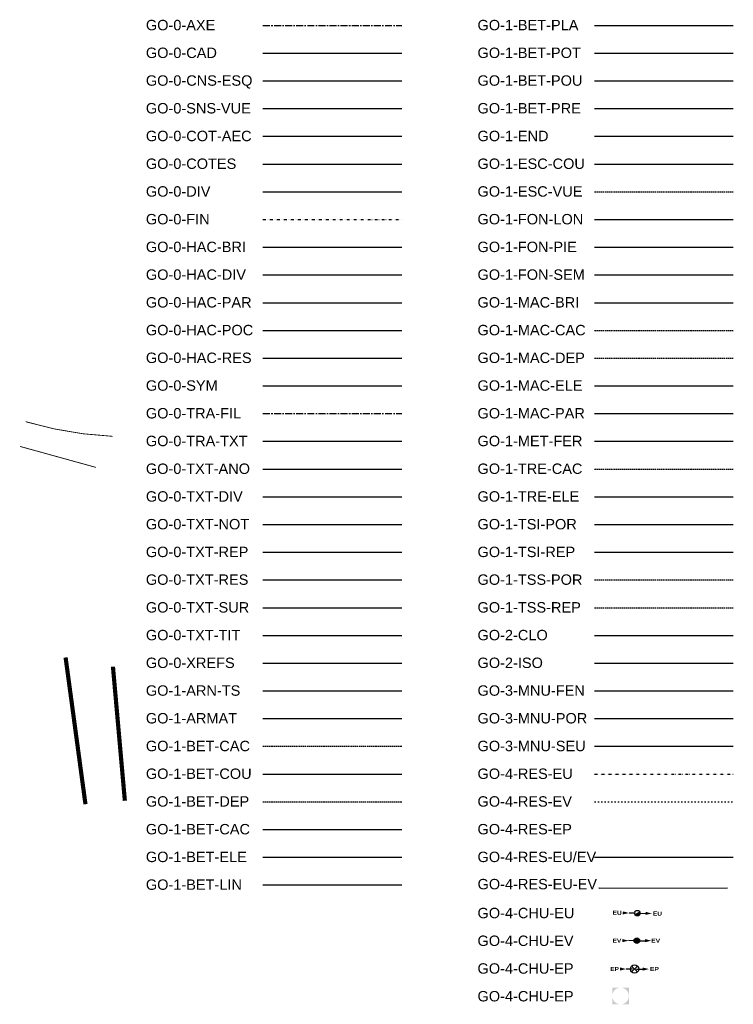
# Model space of a CAD drawing. Header units: centimetres. Extents: x -457644 to -429081, y -148214 to -140337.
# Tile 1 of 31: x -457644 to -455072, y -144528 to -140977. Entities that reach past the tile are written whole.
import ezdxf
from ezdxf.lldxf.tags import DXFTag

# ---------------------------------------------------------------- set-up
doc = ezdxf.new("R2010")
doc.units = ezdxf.units.CM
doc.header["$LTSCALE"] = 20
for name, pattern in [('ACAD_ISO03W100', [30, 12, -18]), ('AXES', [2, 1.25, -0.25, 0.25, -0.25]), ('CACHE', [0.375, 0.25, -0.125]), ('DIVISE', [1.25, 0.5, -0.25, 0, -0.25, 0, -0.25]), ('EAU_PLUIE', [20.51, 1.27, -1, 1.27, -1, 1.27, -1, 1.27, -1, 1.27, -2.54, -7.62])]:
    doc.linetypes.add(name, pattern=pattern)
doc.layers.get('DEFPOINTS').update_dxf_attribs({"color": 31})
doc.layers.add('ELEC-CFA', color=150, linetype='EAU_PLUIE', lineweight=53)
doc.layers.add('ELEC-CFO', color=30, linetype='EAU_PLUIE', lineweight=53)
for name, color, linetype in [('GO-0-AXE', 10, 'AXES'), ('GO-0-CAD', 7, 'Continuous'), ('GO-0-COT-AEC', 3, 'Continuous'), ('GO-0-COTES', 3, 'Continuous'), ('GO-0-DIV', 7, 'Continuous'), ('GO-0-FIN', 5, 'DIVISE'), ('GO-0-HAC-BRI', 231, 'Continuous'), ('GO-0-HAC-DIV', 10, 'Continuous'), ('GO-0-HAC-PAR', 8, 'Continuous'), ('GO-0-HAC-POC', 31, 'Continuous'), ('GO-0-HAC-RES', 10, 'Continuous'), ('GO-0-SYM', 7, 'Continuous'), ('GO-0-TRA-FIL', 150, 'AXES'), ('GO-0-TRA-TXT', 2, 'Continuous'), ('GO-0-TXT-ANO', 142, 'Continuous'), ('GO-0-TXT-DIV', 7, 'Continuous'), ('GO-0-TXT-NOT', 2, 'Continuous'), ('GO-0-TXT-REP', 2, 'Continuous'), ('GO-0-TXT-RES', 1, 'Continuous'), ('GO-0-TXT-SUR', 7, 'Continuous'), ('GO-0-TXT-TIT', 9, 'Continuous'), ('GO-0-XREFS', 7, 'Continuous'), ('GO-1-ARM-TS', 252, 'Continuous'), ('GO-1-ARMAT', 7, 'Continuous'), ('GO-1-BET-CAC', 6, 'CACHE'), ('GO-1-BET-COU', 2, 'Continuous'), ('GO-1-BET-DEP', 71, 'CACHE'), ('GO-1-BET-ELE', 5, 'Continuous'), ('GO-1-BET-GRO', 5, 'Continuous'), ('GO-1-BET-LIN', 4, 'Continuous'), ('GO-1-BET-PLA', 42, 'Continuous'), ('GO-1-BET-POT', 40, 'Continuous'), ('GO-1-BET-POU', 4, 'Continuous'), ('GO-1-BET-PRE', 62, 'Continuous'), ('GO-1-END', 8, 'Continuous'), ('GO-1-ESC-COU', 2, 'Continuous'), ('GO-1-ESC-VU', 3, 'CACHE'), ('GO-1-FON-LON', 3, 'Continuous'), ('GO-1-FON-PIE', 3, 'Continuous'), ('GO-1-FON-SEM', 3, 'Continuous'), ('GO-1-MAC-BRI', 61, 'Continuous'), ('GO-1-MAC-CAC', 3, 'CACHE'), ('GO-1-MAC-DEP', 21, 'CACHE'), ('GO-1-MAC-ELE', 133, 'Continuous'), ('GO-1-MAC-PAR', 30, 'Continuous'), ('GO-1-MET-FER', 244, 'Continuous'), ('GO-1-TRE-CAC', 1, 'CACHE'), ('GO-1-TRE-ELE', 4, 'Continuous'), ('GO-1-TSI-POR', 51, 'Continuous'), ('GO-1-TSI-REP', 151, 'Continuous'), ('GO-1-TSS-POR', 111, 'CACHE'), ('GO-1-TSS-REP', 201, 'CACHE'), ('GO-2-CLO', 3, 'Continuous'), ('GO-2-ISO', 91, 'Continuous'), ('GO-3-MNU-FEN', 1, 'Continuous'), ('GO-3-MNU-POR', 1, 'Continuous'), ('GO-3-MNU-SEU', 8, 'Continuous'), ('GO-4-RES-EP', 160, 'EAU_PLUIE'), ('GO-4-RES-EU', 3, 'DIVISE'), ('GO-4-RES-EU&EV', 21, 'LIMITE2'), ('GO-4-RES-EV', 30, 'ACAD_ISO03W100'), ('VRD DCE_ASS EP', 5, 'Continuous')]:
    doc.layers.add(name, color=color, linetype=linetype)
doc.layers.add('GO-0-CNS-ESQ', color=40, linetype='Continuous', plot=False)
doc.layers.add('GO-0-CNS-VUE', color=4, linetype='Continuous', plot=False)
doc.styles.add('Arial', font='arial.ttf')
doc.styles.add('ARIAL BLACK', font='ariblk.ttf')
doc.styles.get("Standard").update_dxf_attribs({"font": 'romans.shx'})
tags = doc.linetypes.add('EU_EV', pattern='A,12.7,-5.08,["EU-EV",Standard,S=2.54,R=0,X=-2.54,Y=-1.27],-10.16', length=27.94).pattern_tags.tags
tags[6] = DXFTag(74, 10)
doc.linetypes.add('FOURREAUX', pattern='A,0.2,-0.2,["FOURREAUX",Standard,S=0.1,R=0,X=-0.1,Y=-0.05],-1', length=1.4)
doc.linetypes.add('LIMITE2', pattern='A,6.35,-2.54,[132,ltypeshp.shx,S=2.54,R=0,X=-2.54,Y=0],-2.54,25.4', length=36.83)

# ---------------------------------------------------------------- blocks, each defined once
blk = doc.blocks.new('*U32')
at = {"color": 0, "linetype": 'Continuous', "lineweight": 15}
for p, q in [((-35, 35), (35, -35)), ((35, 35), (-35, -35))]:
    blk.add_line(p, q, dxfattribs=at)
at = {"color": 0, "linetype": 'Continuous', "lineweight": 30}
blk.add_circle((0, 0), 50, dxfattribs=at)
at = {"layer": 'GO-1-BET-COU'}
for p, q in [((-35, 35), (-35, 35)), ((35, 35), (35, 35)), ((-35, -35), (-35, -35)), ((35, -35), (35, -35))]:
    blk.add_line(p, q, dxfattribs=at)
blk = doc.blocks.new('*U38')
at = {"color": 0, "linetype": 'Continuous'}
for p, q in [((-35, 35), (-141, 141)), ((35, -35), (141, -141))]:
    blk.add_line(p, q, dxfattribs=at)
for points in [[(-247, 248, 75, 0, 0), (-141, 141, 0, 0, 0)], [(141, -141, 75, 0, 0), (247, -247, 0, 0, 0)]]:
    blk.add_lwpolyline(points, format="xyseb", dxfattribs=at)
at = {"layer": 'DEFPOINTS', "color": 2}
blk.add_line((0, 0), (0, 0), dxfattribs=at)
at = {"color": 0, "linetype": 'Continuous', "char_height": 100, "rotation": 315, "style": 'ARIAL BLACK'}
for insert, attachment_point in [((-265, 265), 6), ((265, -265), 4)]:
    blk.add_mtext('EU', dxfattribs=dict(at, insert=insert, attachment_point=attachment_point))
blk = doc.blocks.new('*U39')
at = {"color": 0, "linetype": 'Continuous'}
for p, q in [((-35, 35), (-141, 141)), ((35, -35), (141, -141))]:
    blk.add_line(p, q, dxfattribs=at)
for points in [[(-247, 248, 75, 0, 0), (-141, 141, 0, 0, 0)], [(141, -141, 75, 0, 0), (247, -247, 0, 0, 0)]]:
    blk.add_lwpolyline(points, format="xyseb", dxfattribs=at)
at = {"layer": 'DEFPOINTS', "color": 2}
blk.add_line((0, 0), (0, 0), dxfattribs=at)
at = {"color": 0, "linetype": 'Continuous', "char_height": 100, "rotation": 315, "style": 'ARIAL BLACK'}
for insert, attachment_point in [((-265, 265), 6), ((247, -247), 4)]:
    blk.add_mtext('EV', dxfattribs=dict(at, insert=insert, attachment_point=attachment_point))
blk = doc.blocks.new('*U41')
at = {"linetype": 'Continuous', "lineweight": 15}
blk.add_hatch(color=0, dxfattribs=at).paths.add_polyline_path([(-50, 0, 1), (50, 0, 1)])
at = {"color": 0, "linetype": 'Continuous'}
blk.add_circle((0, 0), 50, dxfattribs=at)
at = {"layer": 'DEFPOINTS', "color": 2}
for p, q in [((-35, 35), (-35, 35)), ((35, 35), (35, 35)), ((-35, -35), (-35, -35)), ((35, -35), (35, -35))]:
    blk.add_line(p, q, dxfattribs=at)
blk = doc.blocks.new('*U40')
at = {"linetype": 'Continuous', "lineweight": 15}
blk.add_hatch(color=0, dxfattribs=at).paths.add_polyline_path([(-35, -35, 0.668179), (50, 0, 0.198912), (35, 35)])
at = {"color": 0, "linetype": 'Continuous', "lineweight": 15}
blk.add_line((35, 35), (-35, -35), dxfattribs=at)
at = {"color": 0, "linetype": 'Continuous'}
blk.add_circle((0, 0), 50, dxfattribs=at)
at = {"layer": 'DEFPOINTS', "color": 2}
for p, q in [((-35, 35), (-35, 35)), ((35, 35), (35, 35)), ((-35, -35), (-35, -35)), ((35, -35), (35, -35))]:
    blk.add_line(p, q, dxfattribs=at)
blk = doc.blocks.new('cuvette EP')
at = {"layer": 'GO-4-RES-EP'}
h = blk.add_hatch(color=256, dxfattribs=at)
h.paths.add_polyline_path([(0.2, 0.4), (0, 0.4), (0, 0.2, -0.414214)])
h.paths.add_polyline_path([(0.4, 0.4), (0.2, 0.4, -0.414214), (0.4, 0.2)])
h.paths.add_polyline_path([(0.4, 0.2, -0.414214), (0.2, 0), (0.4, 0)])
h.paths.add_polyline_path([(0, 0.2), (0, 0), (0.2, 0, -0.414214)])
blk = doc.blocks.new('*U42')
at = {"color": 0, "linetype": 'Continuous'}
for p, q in [((-35, 35), (-141, 141)), ((35, -35), (141, -141))]:
    blk.add_line(p, q, dxfattribs=at)
for points in [[(-247, 248, 75, 0, 0), (-141, 141, 0, 0, 0)], [(141, -141, 75, 0, 0), (247, -247, 0, 0, 0)]]:
    blk.add_lwpolyline(points, format="xyseb", dxfattribs=at)
at = {"layer": 'DEFPOINTS', "color": 2}
blk.add_line((0, 0), (0, 0), dxfattribs=at)
at = {"color": 0, "linetype": 'Continuous', "char_height": 100, "rotation": 315, "style": 'ARIAL BLACK'}
for insert, attachment_point in [((-265, 265), 6), ((265, -265), 4)]:
    blk.add_mtext('EP', dxfattribs=dict(at, insert=insert, attachment_point=attachment_point))

msp = doc.modelspace()

# ---------------------------------------------------------------- linework, layer by layer
at = {"layer": 'ELEC-CFA', "linetype": 'FOURREAUX', "ltscale": 2, "const_width": 3}
msp.add_lwpolyline([(-457642.83, -142516.1), (-457369.5, -142591.69)], dxfattribs=at)
at = {"layer": 'ELEC-CFO', "linetype": 'FOURREAUX', "ltscale": 2, "const_width": 3}
msp.add_lwpolyline([(-457622.6, -142426.91, 0.0606075), (-457309.27, -142479.65)], format="xyb", dxfattribs=at)
at = {"layer": 'GO-0-AXE'}
msp.add_line((-456767.22, -140997.6), (-456267.22, -140997.6), dxfattribs=at)
at = {"layer": 'GO-0-CAD'}
msp.add_line((-456767.22, -141097.6), (-456267.22, -141097.6), dxfattribs=at)
at = {"layer": 'GO-0-CNS-ESQ'}
msp.add_line((-456767.22, -141197.6), (-456267.22, -141197.6), dxfattribs=at)
at = {"layer": 'GO-0-CNS-VUE'}
msp.add_line((-456767.22, -141297.6), (-456267.22, -141297.6), dxfattribs=at)
at = {"layer": 'GO-0-COT-AEC'}
msp.add_line((-456767.22, -141397.6), (-456267.22, -141397.6), dxfattribs=at)
at = {"layer": 'GO-0-COTES'}
msp.add_line((-456767.22, -141497.6), (-456267.22, -141497.6), dxfattribs=at)
at = {"layer": 'GO-0-DIV'}
msp.add_line((-456767.22, -141597.6), (-456267.22, -141597.6), dxfattribs=at)
at = {"layer": 'GO-0-FIN'}
msp.add_line((-456767.22, -141697.6), (-456267.22, -141697.6), dxfattribs=at)
at = {"layer": 'GO-0-HAC-BRI'}
msp.add_line((-456767.22, -141797.6), (-456267.22, -141797.6), dxfattribs=at)
at = {"layer": 'GO-0-HAC-DIV'}
msp.add_line((-456767.22, -141897.6), (-456267.22, -141897.6), dxfattribs=at)
at = {"layer": 'GO-0-HAC-PAR'}
msp.add_line((-456767.22, -141997.6), (-456267.22, -141997.6), dxfattribs=at)
at = {"layer": 'GO-0-HAC-POC'}
msp.add_line((-456767.22, -142097.6), (-456267.22, -142097.6), dxfattribs=at)
at = {"layer": 'GO-0-HAC-RES'}
msp.add_line((-456767.22, -142197.6), (-456267.22, -142197.6), dxfattribs=at)
at = {"layer": 'GO-0-SYM'}
msp.add_line((-456767.22, -142297.6), (-456267.22, -142297.6), dxfattribs=at)
at = {"layer": 'GO-0-TRA-FIL'}
msp.add_line((-456767.22, -142397.6), (-456267.22, -142397.6), dxfattribs=at)
at = {"layer": 'GO-0-TRA-TXT'}
msp.add_line((-456767.22, -142497.6), (-456267.22, -142497.6), dxfattribs=at)
at = {"layer": 'GO-0-TXT-ANO'}
msp.add_line((-456767.22, -142597.6), (-456267.22, -142597.6), dxfattribs=at)
at = {"layer": 'GO-0-TXT-DIV'}
msp.add_line((-456767.22, -142697.6), (-456267.22, -142697.6), dxfattribs=at)
at = {"layer": 'GO-0-TXT-NOT'}
msp.add_line((-456767.22, -142797.6), (-456267.22, -142797.6), dxfattribs=at)
at = {"layer": 'GO-0-TXT-REP'}
msp.add_line((-456767.22, -142897.6), (-456267.22, -142897.6), dxfattribs=at)
at = {"layer": 'GO-0-TXT-RES'}
msp.add_line((-456767.22, -142997.6), (-456267.22, -142997.6), dxfattribs=at)
at = {"layer": 'GO-0-TXT-SUR'}
msp.add_line((-456767.22, -143097.6), (-456267.22, -143097.6), dxfattribs=at)
at = {"layer": 'GO-0-TXT-TIT'}
msp.add_line((-456767.22, -143197.6), (-456267.22, -143197.6), dxfattribs=at)
at = {"layer": 'GO-0-XREFS'}
msp.add_line((-456767.22, -143297.6), (-456267.22, -143297.6), dxfattribs=at)
at = {"layer": 'GO-1-ARM-TS'}
msp.add_line((-456767.22, -143397.6), (-456267.22, -143397.6), dxfattribs=at)
at = {"layer": 'GO-1-ARMAT'}
msp.add_line((-456767.22, -143497.6), (-456267.22, -143497.6), dxfattribs=at)
at = {"layer": 'GO-1-BET-CAC'}
msp.add_line((-456767.22, -143597.6), (-456267.22, -143597.6), dxfattribs=at)
at = {"layer": 'GO-1-BET-COU'}
msp.add_line((-456767.22, -143697.6), (-456267.22, -143697.6), dxfattribs=at)
at = {"layer": 'GO-1-BET-DEP'}
msp.add_line((-456767.22, -143797.6), (-456267.22, -143797.6), dxfattribs=at)
at = {"layer": 'GO-1-BET-ELE'}
msp.add_line((-456767.22, -143897.6), (-456267.22, -143897.6), dxfattribs=at)
at = {"layer": 'GO-1-BET-GRO'}
msp.add_line((-456767.22, -143997.6), (-456267.22, -143997.6), dxfattribs=at)
at = {"layer": 'GO-1-BET-LIN'}
msp.add_line((-456767.22, -144097.6), (-456267.22, -144097.6), dxfattribs=at)
at = {"layer": 'GO-1-BET-PLA'}
msp.add_line((-455571.62, -140997.6), (-455071.62, -140997.6), dxfattribs=at)
at = {"layer": 'GO-1-BET-POT'}
msp.add_line((-455571.62, -141097.6), (-455071.62, -141097.6), dxfattribs=at)
at = {"layer": 'GO-1-BET-POU'}
msp.add_line((-455571.62, -141197.6), (-455071.62, -141197.6), dxfattribs=at)
at = {"layer": 'GO-1-BET-PRE'}
msp.add_line((-455571.62, -141297.6), (-455071.62, -141297.6), dxfattribs=at)
at = {"layer": 'GO-1-END'}
msp.add_line((-455571.62, -141397.6), (-455071.62, -141397.6), dxfattribs=at)
at = {"layer": 'GO-1-ESC-COU'}
msp.add_line((-455571.62, -141497.6), (-455071.62, -141497.6), dxfattribs=at)
at = {"layer": 'GO-1-ESC-VU'}
msp.add_line((-455571.62, -141597.6), (-455071.62, -141597.6), dxfattribs=at)
at = {"layer": 'GO-1-FON-LON'}
msp.add_line((-455571.62, -141697.6), (-455071.62, -141697.6), dxfattribs=at)
at = {"layer": 'GO-1-FON-PIE'}
msp.add_line((-455571.62, -141797.6), (-455071.62, -141797.6), dxfattribs=at)
at = {"layer": 'GO-1-FON-SEM'}
msp.add_line((-455571.62, -141897.6), (-455071.62, -141897.6), dxfattribs=at)
at = {"layer": 'GO-1-MAC-BRI'}
msp.add_line((-455571.62, -141997.6), (-455071.62, -141997.6), dxfattribs=at)
at = {"layer": 'GO-1-MAC-CAC'}
msp.add_line((-455571.62, -142097.6), (-455071.62, -142097.6), dxfattribs=at)
at = {"layer": 'GO-1-MAC-DEP'}
msp.add_line((-455571.62, -142197.6), (-455071.62, -142197.6), dxfattribs=at)
at = {"layer": 'GO-1-MAC-ELE'}
msp.add_line((-455571.62, -142297.6), (-455071.62, -142297.6), dxfattribs=at)
at = {"layer": 'GO-1-MAC-PAR'}
msp.add_line((-455571.62, -142397.6), (-455071.62, -142397.6), dxfattribs=at)
at = {"layer": 'GO-1-MET-FER'}
msp.add_line((-455571.62, -142497.6), (-455071.62, -142497.6), dxfattribs=at)
at = {"layer": 'GO-1-TRE-CAC'}
msp.add_line((-455571.62, -142597.6), (-455071.62, -142597.6), dxfattribs=at)
at = {"layer": 'GO-1-TRE-ELE'}
msp.add_line((-455571.62, -142697.6), (-455071.62, -142697.6), dxfattribs=at)
at = {"layer": 'GO-1-TSI-POR'}
msp.add_line((-455571.62, -142797.6), (-455071.62, -142797.6), dxfattribs=at)
at = {"layer": 'GO-1-TSI-REP'}
msp.add_line((-455571.62, -142897.6), (-455071.62, -142897.6), dxfattribs=at)
at = {"layer": 'GO-1-TSS-POR'}
msp.add_line((-455571.62, -142997.6), (-455071.62, -142997.6), dxfattribs=at)
at = {"layer": 'GO-1-TSS-REP'}
msp.add_line((-455571.62, -143097.6), (-455071.62, -143097.6), dxfattribs=at)
at = {"layer": 'GO-2-CLO'}
msp.add_line((-455571.62, -143197.6), (-455071.62, -143197.6), dxfattribs=at)
at = {"layer": 'GO-2-ISO'}
msp.add_line((-455571.62, -143297.6), (-455071.62, -143297.6), dxfattribs=at)
at = {"layer": 'GO-3-MNU-FEN'}
msp.add_line((-455571.62, -143397.6), (-455071.62, -143397.6), dxfattribs=at)
at = {"layer": 'GO-3-MNU-POR'}
msp.add_line((-455571.62, -143497.6), (-455071.62, -143497.6), dxfattribs=at)
at = {"layer": 'GO-3-MNU-SEU'}
msp.add_line((-455571.62, -143597.6), (-455071.62, -143597.6), dxfattribs=at)
at = {"layer": 'GO-4-RES-EU', "linetype": 'DIVISE'}
msp.add_line((-455571.62, -143697.6), (-455071.62, -143697.6), dxfattribs=at)
at = {"layer": 'GO-4-RES-EU', "linetype": 'DIVISE', "ltscale": 20, "const_width": 15}
msp.add_lwpolyline([(-457265.21, -143793.83), (-457265.21, -143793.83), (-457308.15, -143310.37), (-457308.15, -143310.37)], dxfattribs=at)
at = {"layer": 'GO-4-RES-EU&EV', "ltscale": 0.1}
msp.add_line((-455571.62, -143997.6), (-455071.62, -143997.6), dxfattribs=at)
at = {"layer": 'GO-4-RES-EV', "linetype": 'ACAD_ISO03W100', "ltscale": 0.02}
msp.add_line((-455571.62, -143797.6), (-455071.62, -143797.6), dxfattribs=at)
at = {"layer": 'GO-4-RES-EV', "linetype": 'ACAD_ISO03W100', "ltscale": 0.5, "const_width": 15}
msp.add_lwpolyline([(-457478.87, -143277.13), (-457407.26, -143806.45), (-457407.26, -143806.45)], dxfattribs=at)
at = {"layer": 'VRD DCE_ASS EP', "color": 2, "linetype": 'EU_EV', "ltscale": 0.05}
msp.add_lwpolyline([(-455556.79, -144107.34), (-455555.18, -144108.75), (-455092.79, -144107.69)], dxfattribs=at)

# ---------------------------------------------------------------- block references
at = {"layer": 'GO-4-RES-EP', "xscale": 0.1492081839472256, "yscale": 0.1492081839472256, "zscale": 0.1492081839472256, "rotation": 44.92430996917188}
msp.add_blockref('*U42', (-455427.78, -144400.94), dxfattribs=at)
at = {"layer": 'GO-4-RES-EP', "xscale": 0.3, "yscale": 0.3, "zscale": 0.3}
msp.add_blockref('*U32', (-455427.78, -144400.94), dxfattribs=at)
at = {"layer": 'GO-4-RES-EU'}
for name, p, xscale, yscale, zscale, rotation in [('*U38', (-455417.71, -144199.49), 0.1492081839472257, 0.1492081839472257, 0.1492081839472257, 43.87621700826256), ('cuvette EP', (-455448.1, -144468.07), 149.9999999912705, 149.9999999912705, 149.9999999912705, 179.9999999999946)]:
    msp.add_blockref(name, p, dxfattribs=dict(at, xscale=xscale, yscale=yscale, zscale=zscale, rotation=rotation))
at = {"layer": 'GO-4-RES-EU', "linetype": 'DIVISE', "ltscale": 50, "xscale": 0.1989442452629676, "yscale": 0.1989442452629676, "zscale": 0.1989442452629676, "rotation": 344.1999035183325}
msp.add_blockref('*U40', (-455417.71, -144199.49), dxfattribs=at)
at = {"layer": 'GO-4-RES-EV'}
for name, p, xscale, yscale, zscale, rotation in [('*U39', (-455419.43, -144298.58), 0.1492081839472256, 0.1492081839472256, 0.1492081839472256, 44.92430996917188), ('*U41', (-455419.42, -144298.58), 0.1989442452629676, 0.1989442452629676, 0.1989442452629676, 344.1999035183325)]:
    msp.add_blockref(name, p, dxfattribs=dict(at, xscale=xscale, yscale=yscale, zscale=zscale, rotation=rotation))

# ---------------------------------------------------------------- texts
at = {"layer": 'GO-1-ARMAT', "style": 'Arial'}
for s, p in [('GO-0-AXE', (-457189.41, -141015.18)), ('GO-1-BET-PLA', (-455993.8, -141015.18)), ('GO-0-CAD', (-457189.41, -141115.18)), ('GO-1-BET-POT', (-455993.8, -141115.18)), ('GO-0-CNS-ESQ', (-457189.41, -141215.18)), ('GO-1-BET-POU', (-455993.8, -141215.18)), ('GO-0-SNS-VUE', (-457189.41, -141315.18)), ('GO-1-BET-PRE', (-455993.8, -141315.18)), ('GO-0-COT-AEC', (-457189.41, -141415.18)), ('GO-1-END', (-455993.8, -141415.18)), ('GO-0-COTES', (-457189.41, -141515.18)), ('GO-1-ESC-COU', (-455993.8, -141515.18)), ('GO-0-DIV', (-457189.41, -141615.18)), ('GO-1-ESC-VUE', (-455993.8, -141615.18)), ('GO-0-FIN', (-457189.41, -141715.18)), ('GO-1-FON-LON', (-455993.8, -141715.18)), ('GO-0-HAC-BRI', (-457189.41, -141815.18)), ('GO-1-FON-PIE', (-455993.8, -141815.18)), ('GO-0-HAC-DIV', (-457189.41, -141915.18)), ('GO-1-FON-SEM', (-455993.8, -141915.18)), ('GO-0-HAC-PAR', (-457189.41, -142015.18)), ('GO-1-MAC-BRI', (-455993.8, -142015.18)), ('GO-0-HAC-POC', (-457189.41, -142115.18)), ('GO-1-MAC-CAC', (-455993.8, -142115.18)), ('GO-0-HAC-RES', (-457189.41, -142215.18)), ('GO-1-MAC-DEP', (-455993.8, -142215.18)), ('GO-0-SYM', (-457189.41, -142315.18)), ('GO-1-MAC-ELE', (-455993.8, -142315.18)), ('GO-0-TRA-FIL', (-457189.41, -142415.18)), ('GO-1-MAC-PAR', (-455993.8, -142415.18)), ('GO-0-TRA-TXT', (-457189.41, -142515.18)), ('GO-1-MET-FER', (-455993.8, -142515.18)), ('GO-0-TXT-ANO', (-457189.41, -142615.18)), ('GO-1-TRE-CAC', (-455993.8, -142615.18)), ('GO-0-TXT-DIV', (-457189.41, -142715.18)), ('GO-1-TRE-ELE', (-455993.8, -142715.18)), ('GO-0-TXT-NOT', (-457189.41, -142815.18)), ('GO-1-TSI-POR', (-455993.8, -142815.18)), ('GO-0-TXT-REP', (-457189.41, -142915.18)), ('GO-1-TSI-REP', (-455993.8, -142915.18)), ('GO-0-TXT-RES', (-457189.41, -143015.18)), ('GO-1-TSS-POR', (-455993.8, -143015.18)), ('GO-0-TXT-SUR', (-457189.41, -143115.18)), ('GO-1-TSS-REP', (-455993.8, -143115.18)), ('GO-0-TXT-TIT', (-457189.41, -143215.18)), ('GO-2-CLO', (-455993.8, -143215.18)), ('GO-0-XREFS', (-457189.41, -143315.18)), ('GO-2-ISO', (-455993.8, -143315.18)), ('GO-1-ARN-TS', (-457189.41, -143415.18)), ('GO-3-MNU-FEN', (-455993.8, -143415.18)), ('GO-1-ARMAT', (-457189.41, -143515.18)), ('GO-3-MNU-POR', (-455993.8, -143515.18)), ('GO-1-BET-CAC', (-457189.41, -143615.18)), ('GO-3-MNU-SEU', (-455993.8, -143615.18)), ('GO-1-BET-COU', (-457189.41, -143715.18)), ('GO-4-RES-EU', (-455993.8, -143715.18)), ('GO-1-BET-DEP', (-457189.41, -143815.18)), ('GO-4-RES-EV', (-455993.8, -143815.18)), ('GO-1-BET-CAC', (-457189.41, -143915.18)), ('GO-4-RES-EP', (-455993.8, -143915.18)), ('GO-1-BET-ELE', (-457189.41, -144015.18)), ('GO-4-RES-EU/EV', (-455993.8, -144015.18)), ('GO-1-BET-LIN', (-457189.41, -144115.18)), ('GO-4-RES-EU-EV', (-455993.61, -144113.37)), ('GO-4-CHU-EU', (-455993.8, -144217.64)), ('GO-4-CHU-EV', (-455993.8, -144317.64)), ('GO-4-CHU-EP', (-455993.8, -144417.64)), ('GO-4-CHU-EP', (-455993.8, -144517.64))]:
    msp.add_text(s, height=37.5, dxfattribs=at).set_placement(p)

doc.saveas('drawing.dxf')
